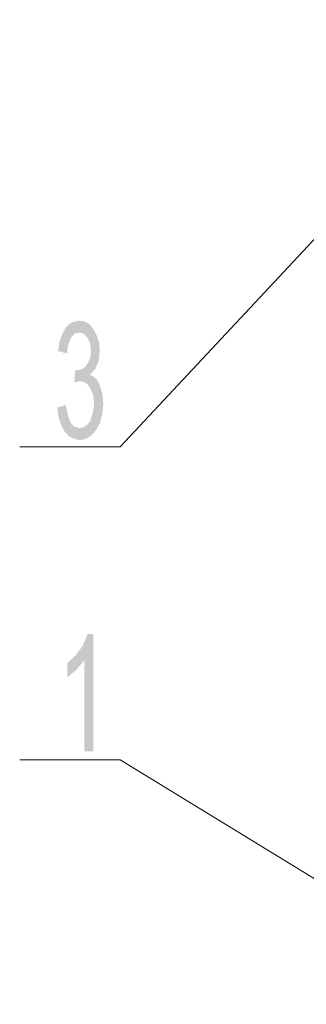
# Model space of a CAD drawing. Header units: millimetres. Extents: x -2626 to 2068, y -6169 to 7214.
# Tile 45 of 143: x -1763 to -1713, y -4658 to -4486. Entities that reach past the tile are written whole.
import ezdxf

# ---------------------------------------------------------------- set-up
doc = ezdxf.new("R2010")
doc.units = ezdxf.units.MM
doc.layers.get('0').update_dxf_attribs({"color": 252})

msp = doc.modelspace()

# ---------------------------------------------------------------- hatches: boundary and pattern name
h = msp.add_hatch(color=7)
h.dxf.hatch_style = 2
h.paths.add_polyline_path([(-1751.01, -4547.98), (-1750.29, -4548.38), (-1749.73, -4548.95), (-1749.32, -4549.83), (-1748.84, -4551.36), (-1748.68, -4553.04), (-1748.84, -4554.73), (-1749.24, -4556.26), (-1749.89, -4557.54), (-1750.77, -4558.59), (-1751.74, -4559.15), (-1752.78, -4559.39), (-1753.82, -4559.15), (-1754.71, -4558.67), (-1755.51, -4557.78), (-1756.07, -4556.66), (-1756.48, -4555.29), (-1756.72, -4553.69), (-1755.19, -4553.28), (-1754.87, -4555.05), (-1754.39, -4556.34), (-1753.66, -4557.06), (-1752.78, -4557.3), (-1752.14, -4557.14), (-1751.57, -4556.74), (-1751.01, -4556.1), (-1750.53, -4554.73), (-1750.29, -4553.04), (-1750.45, -4551.52), (-1751.01, -4550.23), (-1751.49, -4549.59), (-1752.06, -4549.27), (-1752.7, -4549.11), (-1753.18, -4549.19), (-1753.74, -4549.35), (-1753.58, -4547.18), (-1753.02, -4547.18), (-1752.62, -4547.1), (-1752.3, -4546.94), (-1751.82, -4546.61), (-1751.49, -4546.13), (-1751.17, -4545.57), (-1750.93, -4544.77), (-1750.85, -4543.8), (-1751.01, -4542.44), (-1751.49, -4541.47), (-1752.14, -4540.83), (-1752.86, -4540.67), (-1753.66, -4540.83), (-1754.31, -4541.55), (-1754.79, -4542.76), (-1755.03, -4544.28), (-1756.56, -4543.88), (-1756.32, -4542.28), (-1755.83, -4540.91), (-1755.27, -4539.87), (-1754.55, -4539.14), (-1753.74, -4538.74), (-1752.86, -4538.58), (-1751.9, -4538.74), (-1751.09, -4539.22), (-1750.37, -4540.11), (-1749.81, -4541.23), (-1749.41, -4542.44), (-1749.32, -4543.88), (-1749.49, -4545.57), (-1750.05, -4546.94)])
h = msp.add_hatch(color=7)
h.dxf.hatch_style = 2
h.paths.add_polyline_path([(-1750.45, -4613.55), (-1751.98, -4613.55), (-1751.98, -4597.64), (-1753.26, -4599.25), (-1754.95, -4600.69), (-1754.95, -4598.2), (-1753.42, -4596.76), (-1752.22, -4595.07), (-1751.41, -4593.14), (-1750.45, -4593.14)])

# ---------------------------------------------------------------- linework, layer by layer
at = {"color": 7, "lineweight": 0}
for points in [[(-1745.79, -4560.52), (-1676.36, -4486.19)], [(-1763.23, -4560.52), (-1745.79, -4560.52)], [(-1763.23, -4615), (-1745.79, -4615)], [(-1745.79, -4615), (-1676.36, -4657.58)]]:
    msp.add_lwpolyline(points, dxfattribs=at)

doc.saveas('drawing.dxf')
